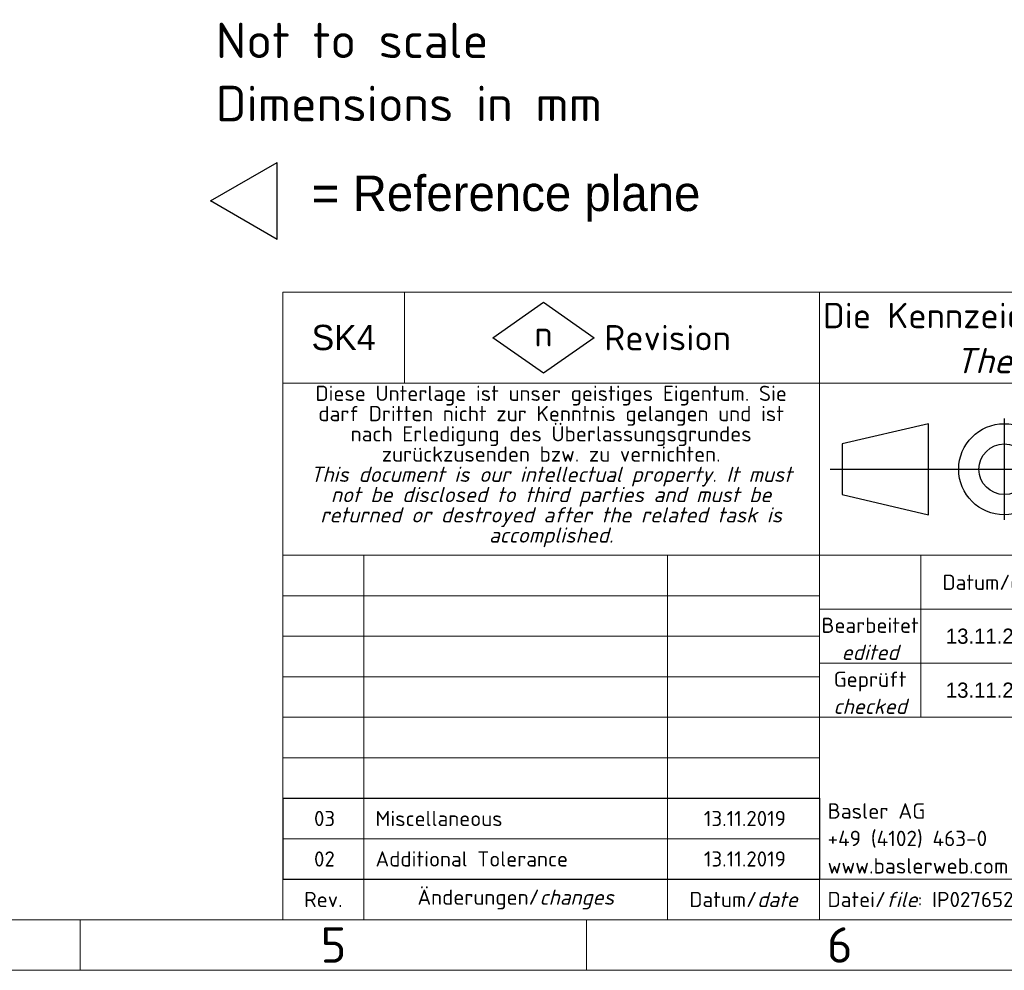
# Model space of a CAD drawing. Header units: millimetres. Extents: x 2 to 208, y 2 to 146.
# Tile 9 of 32: x 102 to 151, y 2 to 49. Entities that reach past the tile are written whole.
import ezdxf
from ezdxf.enums import TextEntityAlignment as Align

# ---------------------------------------------------------------- set-up
doc = ezdxf.new("R2018")
doc.units = ezdxf.units.MM
doc.header["$LTSCALE"] = 0.5
for name, color, linetype, lineweight in [('RAHM2', 7, 'Continuous', 25), ('Rahmen (ISO)', 7, 'Continuous', 70), ('Skizziergeometrie (ISO)', 7, 'Continuous', 25), ('Symbol (ISO)', 7, 'Continuous', 25), ('Symbole(DIN) 2', 7, 'Continuous', 25), ('Titel (ISO)', 7, 'Continuous', 50)]:
    doc.layers.add(name, color=color, linetype=linetype, lineweight=lineweight)
doc.layers.add('Skizziergeometrie (ISO) rot', color=1, linetype='Continuous', lineweight=25, true_color=0xff0000)
doc.styles.add('Aktuell-DIN', font='arial.ttf')
doc.styles.add('Bezeichnungstext (ISO)', font='isocpeur.ttf')
doc.styles.add('Notiztext (ISO)', font='isocpeur.ttf')
doc.styles.add('Revisionstabellentext', font='isocpeur.ttf')
doc.styles.add('Textstil18', font='isocpeur.ttf')
doc.styles.add('Textstil22', font='arial.ttf')
doc.styles.add('Textstil77', font='isocpeur.ttf')

# ---------------------------------------------------------------- blocks, each defined once
blk = doc.blocks.new('Spezielle Angaben')
at = {"layer": 'Skizziergeometrie (ISO)'}
for p, q in [((0, 0), (6.582, 3.8)), ((6.582, -3.8), (6.582, 3.8)), ((6.582, -3.8), (0, 0))]:
    blk.add_line(p, q, dxfattribs=at)
at = {"layer": 'Symbole(DIN) 2', "color": 7, "style": 'Aktuell-DIN'}
blk.add_attdef('Angaben:', text='', height=3.5, dxfattribs=at).set_placement((10, 2.5), align=Align.TOP_LEFT)
at = {"layer": 'Symbole(DIN) 2', "color": 7, "style": 'Textstil22'}
blk.add_attdef('Position:', text='', height=2.5, dxfattribs=at).set_placement((2.5, 0), align=Align.MIDDLE_LEFT)
blk = doc.blocks.new('REVISIONSVERLAUF')
at = {"layer": 'Symbol (ISO)'}
for p, q in [((230, 21.999), (283, 21.999)), ((230, 21.999), (230, 14)), ((283, 21.999), (283, 14)), ((230, 14), (283, 14))]:
    blk.add_line(p, q, dxfattribs=at)
at = {"layer": 'Symbol (ISO)', "lineweight": 18}
for p, q in [((238, 21.999), (238, 14)), ((268, 21.999), (268, 14)), ((230, 17.999), (283, 17.999))]:
    blk.add_line(p, q, dxfattribs=at)
at = {"layer": 'Symbol (ISO)', "char_height": 1.5, "attachment_point": 7, "style": 'Revisionstabellentext'}
for s, insert in [('03', (233.08, 19.249)), ('Miscellaneous', (239.155, 19.249)), ('13.11.2019', (271.581, 19.249)), ('02', (233.08, 15.25)), ('Additional Tolerance', (239.155, 15.25)), ('13.11.2019', (271.581, 15.25))]:
    blk.add_mtext(s, dxfattribs=dict(at, insert=insert))
blk = doc.blocks.new('Ränder Basler-A3')
at = {"layer": 'Rahmen (ISO)', "lineweight": 18}
blk.add_line((10, 10), (410, 10), dxfattribs=at)
at = {"layer": 'Rahmen (ISO)', "color": 7, "linetype": 'Continuous', "lineweight": 18}
for p, q in [((210, 10), (210, 5)), ((260, 10), (260, 5))]:
    blk.add_line(p, q, dxfattribs=at)
at = {"layer": 'Rahmen (ISO)', "color": 7, "lineweight": 18}
blk.add_line((415, 5), (5, 5), dxfattribs=at)
at = {"layer": 'Rahmen (ISO)', "char_height": 3.5, "attachment_point": 5, "style": 'Bezeichnungstext (ISO)'}
for s, insert in [('\\fISOCPEUR|b0|i0;\\H3.5000;5', (235, 7.5)), ('\\fISOCPEUR|b0|i0;\\H3.5000;6', (285, 7.5))]:
    blk.add_mtext(s, dxfattribs=dict(at, insert=insert))
blk = doc.blocks.new('Schriftfelder Basler')
at = {"layer": 'RAHM2'}
for p, q in [((63.75, 49), (55.25, 47)), ((63.75, 40), (63.75, 49)), ((71.25, 49.5), (71.25, 39.5)), ((55.25, 47), (55.25, 42)), ((54.05, 44.5), (76.95, 44.5)), ((55.25, 42), (63.75, 40))]:
    blk.add_line(p, q, dxfattribs=at)
for radius in [4.5, 2.5]:
    blk.add_circle((71.25, 44.5), radius, dxfattribs=at)
at = {"layer": 'Skizziergeometrie (ISO) rot'}
for p, q in [((20.751, 57.5), (25.75, 61)), ((25.75, 61), (30.749, 57.5)), ((25.75, 54), (20.751, 57.5)), ((30.749, 57.5), (25.75, 54))]:
    blk.add_line(p, q, dxfattribs=at)
at = {"layer": 'Titel (ISO)', "lineweight": 18}
for p, q in [((0, 62), (12, 62)), ((0, 53), (0, 62)), ((12, 62), (12, 53)), ((12, 62), (53, 62)), ((53, 62), (53, 53)), ((53, 62), (180, 62)), ((0, 36), (0, 53)), ((0, 53), (53, 53)), ((53, 53), (53, 36)), ((78, 53), (53, 53)), ((0, 36), (0, 32)), ((8, 36), (0, 36)), ((8, 36), (8, 0)), ((38, 36), (8, 36)), ((38, 36), (38, 0)), ((53, 36), (38, 36)), ((53, 36), (53, 30.667)), ((53, 36), (63, 36)), ((63, 36), (63, 30.667)), ((63, 36), (78, 36)), ((0, 32), (53, 32)), ((0, 32), (0, 28)), ((53, 30.667), (96, 30.667)), ((53, 30.667), (53, 25.333)), ((63, 30.667), (63, 25.333)), ((53, 28), (0, 28)), ((0, 28), (0, 24)), ((96, 25.333), (53, 25.333)), ((53, 25.333), (53, 20)), ((63, 25.333), (63, 20)), ((0, 24), (53, 24)), ((0, 24), (0, 20)), ((53, 20), (0, 20)), ((0, 20), (0, 16)), ((53, 20), (96, 20)), ((53, 20), (53, 4)), ((0, 16), (53, 16)), ((0, 16), (0, 12)), ((53, 12), (0, 12)), ((0, 12), (0, 8)), ((0, 8), (53, 8)), ((0, 8), (0, 4)), ((0, 0), (0, 4)), ((8, 4), (0, 4)), ((38, 4), (8, 4)), ((53, 4), (38, 4)), ((53, 4), (53, 0)), ((53, 4), (96, 4)), ((53, 0), (0, 0)), ((106.261, 0), (53, 0))]:
    blk.add_line(p, q, dxfattribs=at)
at = {"layer": 'Symbol (ISO)', "color": 1, "true_color": 0xff0000, "insert": (25.75, 57.876), "char_height": 2.50005, "attachment_point": 5, "style": 'Notiztext (ISO)'}
blk.add_mtext('\\fISOCPEUR|b0|i0;\\H2.5001;n', dxfattribs=at)
at = {"layer": 'Symbol (ISO)', "color": 7, "insert": (44.249, 57.5), "char_height": 2.50005, "width": 12.24051, "attachment_point": 6, "style": 'Notiztext (ISO)'}
blk.add_mtext('\\fISOCPEUR|b0|i0;\\H2.5001;Revision', dxfattribs=at)
at = {"layer": 'Titel (ISO)', "attachment_point": 5, "style": 'Notiztext (ISO)'}
for s, insert, char_height, width, line_spacing_factor in [('\\fISOCPEUR|b0|i0;\\H2.5001;Die Kennzeichnung von Änderungen erhebt keinen Anspruch auf Vollständigkeit.\\P\\fISOCPEUR|b0|i1;\\H2.5001;The indication of changes is without any claim to completeness.', (116.5, 57.083), 2.50005, 126.53258, 1.068348), ('\\fISOCPEUR|b0|i0;\\H1.5000;Diese Unterlage ist unser geistiges Eigentum. Sie darf Dritten nicht zur Kenntnis gelangen und ist nach Erledigung des Überlassungsgrundes zurückzusenden bzw. zu vernichten.\\fISOCPEUR|b0|i1;\\H1.5000;\\P\\fISOCPEUR|b0|i1;\\H1.5000;This document is our intellectual property. It must not be disclosed to third parties and must be returned or destroyed after the related task is accomplished.', (26.5, 44.774), 1.5, 48.89611, 0.8)]:
    blk.add_mtext(s, dxfattribs=dict(at, insert=insert, char_height=char_height, width=width, line_spacing_factor=line_spacing_factor))
at = {"layer": 'Titel (ISO)', "char_height": 1.5, "attachment_point": 5, "style": 'Notiztext (ISO)'}
for s, insert, width in [('\\fISOCPEUR|b0|i0;\\H1.5000;Datum/d\\fISOCPEUR|b0|i1;\\H1.5000;ate', (70.5, 33.333), 13.07427), ('\\fISOCPEUR|b0|i0;\\H1.5000;Änderungen/\\fISOCPEUR|b0|i1;\\H1.5000;changes', (23, 2), 24.7362), ('\\fISOCPEUR|b0|i0;\\H1.5000;Datum/\\fISOCPEUR|b0|i1;\\H1.5000;date', (45.5, 2), 13.07427)]:
    blk.add_mtext(s, dxfattribs=dict(at, insert=insert, width=width))
at = {"layer": 'Titel (ISO)', "line_spacing_factor": 1.068348, "style": 'Notiztext (ISO)'}
for s, insert, char_height, attachment_point in [('\\fISOCPEUR|b0|i0;\\H1.5000;Bearbeitet\\P\\fISOCPEUR|b0|i1;\\H1.5000;edited', (58, 27.75), 1.5, 5), ('\\fISOCPEUR|b0|i0;\\H1.5000;Geprüft\\P\\fISOCPEUR|b0|i1;\\H1.5000;checked', (58, 22.417), 1.5, 5), ('\\fISOCPEUR|b0|i0;\\H1.5217;Basler AG\\P\\fISOCPEUR|b0|i0;\\H1.5217;+49 (4102) 463-0\\P\\fISOCPEUR|b0|i0;\\H1.5217;www.baslerweb.com', (53.8, 11.5), 1.52174, 1)]:
    blk.add_mtext(s, dxfattribs=dict(at, insert=insert, char_height=char_height, attachment_point=attachment_point))
at = {"layer": 'Titel (ISO)', "char_height": 1.5, "style": 'Notiztext (ISO)'}
for s, insert, attachment_point in [('\\fISOCPEUR|b0|i0;\\H1.5000;Rev.', (4, 2), 5), ('\\fISOCPEUR|b0|i0;\\H1.5000;Datei/\\fISOCPEUR|b0|i1;\\H1.5000;file\\fISOCPEUR|b0|i0;\\H1.5000;: IP02765203', (53.8, 2), 4)]:
    blk.add_mtext(s, dxfattribs=dict(at, insert=insert, attachment_point=attachment_point))
at = {"layer": 'Titel (ISO)'}
for tag, height, style, p in [('SPI_Sicherheitsklasse', 2.5, 'Textstil18', (6, 57.5)), ('SPI_Bearbeitungsdatum', 1.5, 'Textstil77', (70.5, 28)), ('SPI_Pruefdatum', 1.5, 'Textstil77', (70.5, 22.667))]:
    blk.add_attdef(tag, text='', height=height, dxfattribs=dict(at, style=style)).set_placement(p, align=Align.MIDDLE_CENTER)
at = {"layer": 'Titel (ISO)', "style": 'Textstil18'}
blk.add_attdef('SPI_Halbzeug1', text='', height=2.5, dxfattribs=at).set_placement((96.8, 45.8), align=Align.TOP_LEFT)
at = {"layer": 'Titel (ISO)', "style": 'Textstil77'}
for tag, p in [('SPI_Bearbeiter', (78.8, 28)), ('SPI_Pruefer', (78.8, 22.667))]:
    blk.add_attdef(tag, text='', height=1.5, dxfattribs=at).set_placement(p, align=Align.MIDDLE_LEFT)
for tag, p in [('Blattnummer', (179.2, 11.5)), ('Anzahl_der_Blätter', (179.2, 6.5))]:
    blk.add_attdef(tag, text='', height=1.5, dxfattribs=at).set_placement(p, align=Align.MIDDLE_RIGHT)

msp = doc.modelspace()

# ---------------------------------------------------------------- block references
at = {"xscale": 0.5, "yscale": 0.5, "zscale": 0.5}
msp.add_blockref('Ränder Basler-A3', (0, 0), dxfattribs=at)
ref = msp.add_blockref('Spezielle Angaben', (111.4292, 40.5058), dxfattribs=dict(xscale=0.5, yscale=0.5, zscale=0.5))
lines = msp.add_mtext('= Reference plane', dxfattribs={"layer": 'Symbole(DIN) 2', "color": 7, "insert": (116.4292, 41.7558), "char_height": 1.75, "width": 55, "attachment_point": 1, "style": 'Aktuell-DIN'})
ref.add_attrib('Angaben:', '', (116.4292, 41.7558)).embed_mtext(lines)
ref = msp.add_blockref('Schriftfelder Basler', (115, 5), dxfattribs=dict(xscale=0.5, yscale=0.5, zscale=0.5))
lines = msp.add_mtext('SK4', dxfattribs={"layer": 'Titel (ISO)', "insert": (118, 33.75), "char_height": 1.25003, "attachment_point": 5, "style": 'Textstil18'})
ref.add_attrib('SPI_Sicherheitsklasse', '', (118, 33.75)).embed_mtext(lines)
lines = msp.add_mtext('13.11.2019', dxfattribs={"layer": 'Titel (ISO)', "insert": (150.25, 19), "char_height": 0.75, "attachment_point": 5, "style": 'Textstil77'})
ref.add_attrib('SPI_Bearbeitungsdatum', '', (150.25, 19)).embed_mtext(lines)
lines = msp.add_mtext('13.11.2019', dxfattribs={"layer": 'Titel (ISO)', "insert": (150.25, 16.3333), "char_height": 0.75, "attachment_point": 5, "style": 'Textstil77'})
ref.add_attrib('SPI_Pruefdatum', '', (150.25, 16.3333)).embed_mtext(lines)
at = {"layer": 'Symbol (ISO)', "xscale": 0.5, "yscale": 0.5, "zscale": 0.5}
msp.add_blockref('REVISIONSVERLAUF', (0, 0), dxfattribs=at)

# ---------------------------------------------------------------- texts
at = {"layer": 'Symbol (ISO)', "insert": (111.6915, 49.3073), "char_height": 1.75, "width": 18.365259, "attachment_point": 1, "line_spacing_factor": 1.068348, "style": 'Notiztext (ISO)'}
msp.add_mtext('{\\fISOCPEUR|b0|i0;Not to scale\\P\\fISOCPEUR|b0|i0;Dimensions in mm}', dxfattribs=at)

doc.saveas('drawing.dxf')
